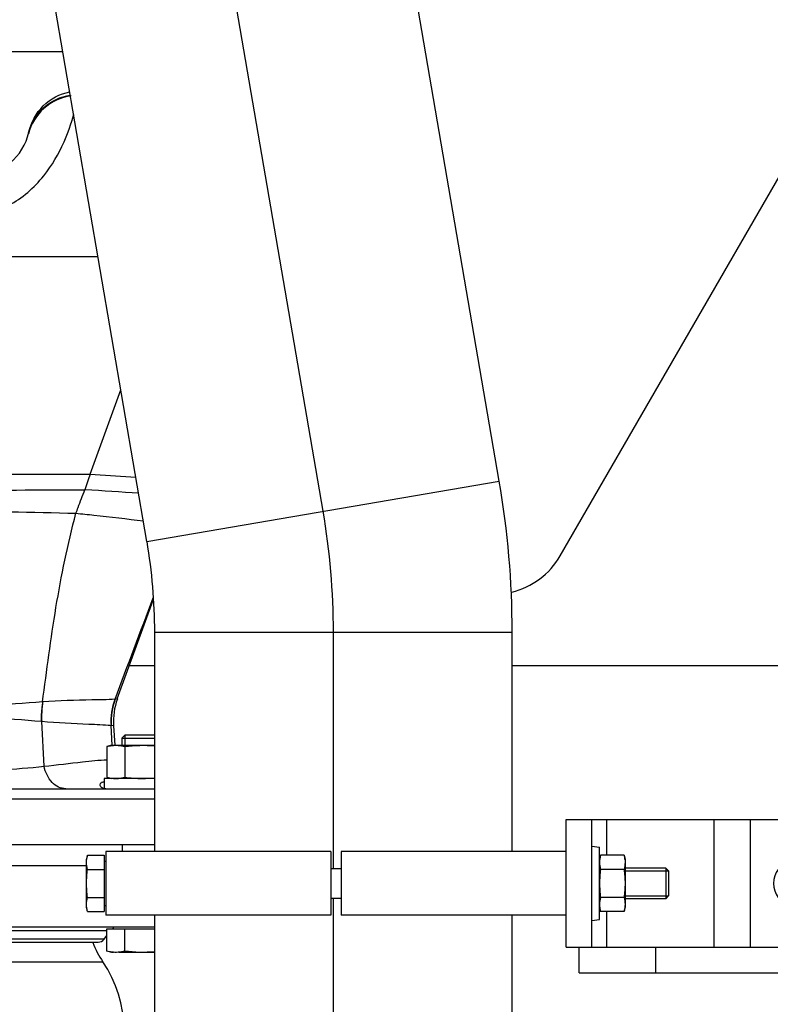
# Model space of a CAD drawing. Header units: millimetres. Extents: x 0 to 1189, y 0 to 841.
# Tile 198 of 217: x 990 to 1002, y 557 to 572. Entities that reach past the tile are written whole.
import ezdxf

# ---------------------------------------------------------------- set-up
doc = ezdxf.new("R2010")
doc.units = ezdxf.units.MM
doc.header["$LTSCALE"] = 65.395
doc.linetypes.add('CENTER', pattern=[0.6, 0.375, -0.075, 0.075, -0.075])
for name, color, linetype in [('1707_125001_01_PBL602', 7, 'CONTINUOUS'), ('1907_153700_21_ABL604', 7, 'CONTINUOUS'), ('1907_153700_21_T1_PBL608', 7, 'CONTINUOUS'), ('1907_153700_21_T2_PBL605', 7, 'CONTINUOUS'), ('1947_122000_06_SIMPLE1_B_ABL639', 7, 'CONTINUOUS'), ('1947_122000_06_SIMPLE1_T1_B_PBL640', 7, 'CONTINUOUS'), ('32007_153200_01_ABL559', 7, 'CONTINUOUS'), ('32007_153200_01_T1_PBL628', 7, 'CONTINUOUS'), ('32087_000000_TLKGS_MARKETING_ABL636', 7, 'CONTINUOUS'), ('32087_030000_TLKGS_V_ABL637', 7, 'CONTINUOUS'), ('32087_100000_TLKGS_V_ABL638', 7, 'CONTINUOUS'), ('8M32E_GENSET_GRUNDRAHMEN_ABL516', 7, 'CONTINUOUS'), ('8M32E_GENSET_GRUNDRAHMEN_T1_PBL517', 7, 'CONTINUOUS'), ('8M32E_GENSET_VERROHRUNG_ABL518', 7, 'CONTINUOUS'), ('D6796-12_PBL601', 7, 'CONTINUOUS'), ('D931_1-M12X220_PBL616', 7, 'CONTINUOUS'), ('D931_1-M16X70_PBL606', 7, 'CONTINUOUS'), ('D931_1-M16X75_PBL607', 7, 'CONTINUOUS'), ('D934-M12_PBL615', 7, 'CONTINUOUS'), ('D934-M16_PBL627', 7, 'CONTINUOUS'), ('ERV_GS200_6_ABL582', 7, 'CONTINUOUS'), ('ERV_GS200_6_T1_PBL609', 7, 'CONTINUOUS'), ('ERV_GS200_6_T2_PBL583', 7, 'CONTINUOUS'), ('links_3_VBL515', 7, 'CONTINUOUS'), ('N6003-17X30-5_PBL620', 7, 'CONTINUOUS'), ('RKD3000-139_PBL612', 7, 'CONTINUOUS'), ('RKD3000-139_PBL613', 7, 'CONTINUOUS')]:
    doc.layers.add(name, color=color, linetype=linetype)

# ---------------------------------------------------------------- blocks, each defined once
blk = doc.blocks.new('8M32E_GENSET_GRUNDRAHMEN_T1_PBL517', base_point=(985.693, 558.761))
at = {"layer": '8M32E_GENSET_GRUNDRAHMEN_T1_PBL517', "color": 7, "linetype": 'Continuous'}
for p, q in [((992.359, 562.361), (991.963, 562.361)), ((1003.44, 562.361), (997.947, 562.361))]:
    blk.add_line(p, q, dxfattribs=at)
blk = doc.blocks.new('8M32E_GENSET_GRUNDRAHMEN_ABL516', base_point=(985.693, 558.761))
at = {"layer": '8M32E_GENSET_GRUNDRAHMEN_T1_PBL517'}
blk.add_blockref('8M32E_GENSET_GRUNDRAHMEN_T1_PBL517', (985.693, 558.761), dxfattribs=at)
blk = doc.blocks.new('32007_153200_01_T1_PBL628', base_point=(994.054, 563.881))
at = {"layer": '32007_153200_01_T1_PBL628', "color": 7, "linetype": 'Continuous'}
for p, q in [((997.745, 565.252), (995.87, 576.175)), ((992.238, 564.307), (990.362, 575.229)), ((992.359, 559.461), (992.359, 562.888)), ((997.947, 559.461), (997.947, 562.888)), ((992.359, 549.321), (992.359, 558.461)), ((997.947, 549.321), (997.947, 558.461))]:
    blk.add_line(p, q, dxfattribs=at)
at = {"layer": '32007_153200_01_T1_PBL628', "color": 2, "linetype": 'CENTER'}
for p, q in [((994.991, 564.779), (993.116, 575.702)), ((995.153, 559.194), (995.153, 562.888)), ((995.153, 549.321), (995.153, 558.728))]:
    blk.add_line(p, q, dxfattribs=at)
at = {"layer": '32007_153200_01_T1_PBL628', "color": 9, "linetype": 'Continuous'}
for p, q in [((992.238, 564.307), (997.745, 565.252)), ((992.359, 562.888), (997.947, 562.888))]:
    blk.add_line(p, q, dxfattribs=at)
at = {"layer": '32007_153200_01_T1_PBL628', "color": 7, "linetype": 'Continuous'}
for radius in [13.97, 8.382]:
    blk.add_arc((983.977, 562.888), radius, 0, 9.742, dxfattribs=at)
at = {"layer": '32007_153200_01_T1_PBL628', "color": 2, "linetype": 'CENTER'}
blk.add_arc((983.977, 562.888), 11.176, 0, 9.742, dxfattribs=at)
blk = doc.blocks.new('32007_153200_01_ABL559', base_point=(994.054, 563.941))
at = {"layer": '32007_153200_01_T1_PBL628'}
blk.add_blockref('32007_153200_01_T1_PBL628', (994.054, 563.881), dxfattribs=at)
blk = doc.blocks.new('ERV_GS200_6_T2_PBL583', base_point=(986.993, 556.058))
at = {"layer": 'ERV_GS200_6_T2_PBL583', "color": 9, "linetype": 'Continuous'}
for p, q in [((982.437, 557.736), (991.548, 557.736)), ((982.437, 555.625), (991.548, 555.625))]:
    blk.add_line(p, q, dxfattribs=at)
at = {"layer": 'ERV_GS200_6_T2_PBL583', "color": 7, "linetype": 'Continuous'}
for p, q in [((982.193, 554.081), (982.193, 554.121)), ((991.793, 554.081), (991.793, 554.121)), ((982.193, 554.081), (984.537, 554.081)), ((985.161, 554.081), (988.824, 554.081)), ((991.792, 554.081), (989.448, 554.081))]:
    blk.add_line(p, q, dxfattribs=at)
for centre, radius, start, end in [((981.113, 558.634), 1.6, 325.8516, 337.9959), ((992.873, 558.634), 1.6, 202.0041, 214.1484), ((983.993, 556.681), 1.88, 145.8516, 214.1484), ((989.993, 556.681), 1.88, 325.8516, 34.1484), ((981.113, 554.727), 1.6, 22.0041, 34.1484), ((992.873, 554.727), 1.6, 145.8516, 157.9959)]:
    blk.add_arc(centre, radius, start, end, dxfattribs=at)
blk = doc.blocks.new('ERV_GS200_6_T1_PBL609', base_point=(986.476, 558.641))
at = {"layer": 'ERV_GS200_6_T1_PBL609', "color": 7, "linetype": 'Continuous'}
for p, q in [((980.593, 559.241), (991.293, 559.241)), ((980.593, 558.281), (980.593, 559.241)), ((980.593, 558.281), (992.359, 558.281)), ((982.417, 558.089), (982.373, 558.147)), ((991.569, 558.089), (991.612, 558.147)), ((982.513, 558.041), (984.295, 558.041)), ((985.404, 558.041), (988.581, 558.041)), ((989.69, 558.041), (991.473, 558.041))]:
    blk.add_line(p, q, dxfattribs=at)
at = {"layer": 'ERV_GS200_6_T1_PBL609', "color": 9, "linetype": 'Continuous'}
for p, q in [((982.373, 558.217), (984.295, 558.217)), ((985.404, 558.217), (988.581, 558.217)), ((991.612, 558.217), (989.69, 558.217)), ((982.417, 558.089), (984.295, 558.089)), ((985.404, 558.089), (988.581, 558.089)), ((991.569, 558.089), (989.69, 558.089))]:
    blk.add_line(p, q, dxfattribs=at)
at = {"layer": 'ERV_GS200_6_T1_PBL609', "color": 7, "linetype": 'Continuous'}
for centre, radius, start, end in [((982.193, 558.121), 0.16, 53.3501, 61.1947), ((991.793, 558.121), 0.16, 118.8053, 126.6499), ((982.513, 558.161), 0.12, 216.8699, 270), ((991.473, 558.161), 0.12, 270, 323.1301)]:
    blk.add_arc(centre, radius, start, end, dxfattribs=at)
blk = doc.blocks.new('ERV_GS200_6_ABL582', base_point=(986.476, 556.661))
at = {"layer": 'ERV_GS200_6_T1_PBL609'}
blk.add_blockref('ERV_GS200_6_T1_PBL609', (986.476, 558.641), dxfattribs=at)
at = {"layer": 'ERV_GS200_6_T2_PBL583'}
blk.add_blockref('ERV_GS200_6_T2_PBL583', (986.993, 556.058), dxfattribs=at)
blk = doc.blocks.new('D6796-12_PBL601', base_point=(999.253, 558.961))
at = {"layer": 'D6796-12_PBL601', "color": 7, "linetype": 'Continuous'}
for p, q in [((999.193, 559.541), (999.313, 559.526)), ((999.313, 558.395), (999.313, 559.526)), ((999.193, 558.381), (999.313, 558.395))]:
    blk.add_line(p, q, dxfattribs=at)
blk = doc.blocks.new('1707_125001_01_PBL602', base_point=(986.096, 565.681))
at = {"layer": '1707_125001_01_PBL602', "color": 7, "linetype": 'Continuous'}
for p, q in [((990.385, 570.681), (990.385, 570.682)), ((990.388, 570.695), (990.391, 570.708)), ((991.774, 561.844), (992.337, 563.39)), ((991.74, 561.121), (991.717, 561.425)), ((989.534, 560.441), (992.359, 560.441)), ((992.359, 559.561), (980.593, 559.561))]:
    blk.add_line(p, q, dxfattribs=at)
at = {"layer": '1707_125001_01_PBL602', "color": 9, "linetype": 'Continuous'}
for p, q in [((980.073, 568.761), (991.473, 568.761)), ((991.352, 565.361), (991.831, 566.677)), ((990.006, 565.361), (991.352, 565.361)), ((991.352, 565.361), (992.065, 565.314)), ((991.739, 561.841), (991.736, 561.841)), ((991.774, 561.844), (991.739, 561.841)), ((990.609, 561.798), (990.605, 561.798)), ((990.592, 561.49), (990.587, 561.49)), ((990.63, 560.791), (990.592, 561.49)), ((991.694, 561.121), (991.676, 561.428)), ((991.679, 561.428), (991.676, 561.428)), ((991.717, 561.425), (991.679, 561.428)), ((980.593, 560.281), (992.359, 560.281))]:
    blk.add_line(p, q, dxfattribs=at)
at = {"layer": '1707_125001_01_PBL602', "color": 7, "linetype": 'Continuous'}
for centre, radius, start, end in [((991.159, 570.481), 0.8, 97.8243, 165.5225), ((989.533, 570.901), 0.88, 198.0148, 347.3166), ((992.714, 561.502), 1, 160, 184.3824)]:
    blk.add_arc(centre, radius, start, end, dxfattribs=at)
at = {"layer": '1707_125001_01_PBL602', "color": 9, "linetype": 'Continuous'}
for centre, radius, start, end in [((1003.645, 561.032), 13.033, 160.6007, 161.7424), ((975.718, 319.106), 246.5, 86.18701, 86.38316)]:
    blk.add_arc(centre, radius, start, end, dxfattribs=at)
for points, knots in [([(990.388, 570.695), (990.424, 570.844), (990.59, 571.126), (990.887, 571.264), (991.039, 571.287)], [0, 0, 0, 0, 0.497911, 1, 1, 1, 1]), ([(987.935, 571.135), (987.961, 571.017), (988.043, 570.725), (988.26, 570.24), (988.595, 569.814), (988.99, 569.548), (989.346, 569.429), (989.725, 569.43), (990.193, 569.588), (990.633, 569.979), (990.935, 570.499), (991.054, 570.84), (991.094, 570.988)], [0, 0, 0, 0, 0.074352, 0.187092, 0.326501, 0.40172, 0.478186, 0.554955, 0.63141, 0.778044, 0.905753, 1, 1, 1, 1]), ([(986.993, 565.098), (987.706, 565.098), (989.131, 565.103), (990.556, 565.115), (991.268, 565.115)], [0, 0, 0, 0, 0.500418, 1, 1, 1, 1]), ([(991.128, 564.747), (991.139, 564.777), (991.182, 564.901), (991.229, 565.024), (991.268, 565.115)], [0, 0, 0, 0, 0.245606, 1, 1, 1, 1]), ([(986.993, 564.778), (987.684, 564.778), (989.063, 564.778), (990.442, 564.773), (991.128, 564.747)], [0, 0, 0, 0, 0.501643, 1, 1, 1, 1]), ([(990.605, 561.798), (990.671, 562.291), (990.798, 563.281), (990.998, 564.262), (991.128, 564.747)], [0, 0, 0, 0, 0.497379, 1, 1, 1, 1]), ([(991.128, 564.747), (991.222, 564.739), (991.574, 564.705), (991.925, 564.661), (992.184, 564.628)], [0, 0, 0, 0, 0.264537, 1, 1, 1, 1]), ([(991.736, 561.841), (991.616, 561.831), (991.24, 561.829), (990.864, 561.817), (990.609, 561.798)], [0, 0, 0, 0, 0.320379, 1, 1, 1, 1]), ([(990.605, 561.798), (990.043, 561.756), (988.841, 561.664), (987.635, 561.643), (986.993, 561.644)], [0, 0, 0, 0, 0.466929, 1, 1, 1, 1]), ([(990.605, 561.798), (990.601, 561.772), (990.587, 561.67), (990.583, 561.567), (990.587, 561.49)], [0, 0, 0, 0, 0.254924, 1, 1, 1, 1]), ([(990.609, 561.798), (990.605, 561.772), (990.591, 561.67), (990.588, 561.567), (990.592, 561.49)], [0, 0, 0, 0, 0.254872, 1, 1, 1, 1]), ([(990.587, 561.49), (990.03, 561.537), (988.832, 561.616), (987.633, 561.638), (986.993, 561.638)], [0, 0, 0, 0, 0.466269, 1, 1, 1, 1]), ([(991.676, 561.428), (991.56, 561.437), (991.199, 561.452), (990.837, 561.47), (990.592, 561.49)], [0, 0, 0, 0, 0.320738, 1, 1, 1, 1]), ([(990.63, 560.791), (990.83, 560.814), (991.158, 560.854), (991.487, 560.889), (991.616, 560.892)], [0, 0, 0, 0, 0.610055, 1, 1, 1, 1]), ([(989.691, 560.726), (989.775, 560.729), (990.088, 560.745), (990.402, 560.767), (990.63, 560.791)], [0, 0, 0, 0, 0.269589, 1, 1, 1, 1]), ([(990.968, 560.441), (990.93, 560.441), (990.849, 560.46), (990.708, 560.566), (990.648, 560.699), (990.63, 560.791)], [0, 0, 0, 0, 0.220217, 0.457714, 1, 1, 1, 1])]:
    blk.add_open_spline(points, degree=3, knots=knots, dxfattribs=at)
at = {"layer": '1707_125001_01_PBL602', "color": 7, "linetype": 'Continuous'}
for points, knots in [([(990.391, 570.708), (990.425, 570.86), (990.583, 571.151), (990.877, 571.308), (991.03, 571.337)], [0, 0, 0, 0, 0.500104, 1, 1, 1, 1]), ([(991.505, 560.503), (991.505, 560.514), (991.518, 560.543), (991.549, 560.547), (991.565, 560.547)], [0, 0, 0, 0, 0.429156, 1, 1, 1, 1]), ([(991.592, 560.441), (991.569, 560.441), (991.527, 560.448), (991.505, 560.487), (991.505, 560.503)], [0, 0, 0, 0, 0.591428, 1, 1, 1, 1])]:
    blk.add_open_spline(points, degree=3, knots=knots, dxfattribs=at)
at = {"layer": '1707_125001_01_PBL602', "color": 9, "linetype": 'Continuous'}
for points in [[(991.739, 561.841), (991.937, 562.369), (992.137, 562.897), (992.336, 563.425)], [(991.736, 561.841), (991.688, 561.71), (991.667, 561.567), (991.676, 561.428)], [(991.739, 561.841), (991.691, 561.71), (991.67, 561.567), (991.679, 561.428)]]:
    blk.add_open_spline(points, degree=3, dxfattribs=at)
blk = doc.blocks.new('1907_153700_21_T2_PBL605', base_point=(1003.219, 557.761))
at = {"layer": '1907_153700_21_T2_PBL605', "color": 7, "linetype": 'Continuous'}
for p, q in [((998.993, 557.561), (998.993, 557.961)), ((999.193, 557.961), (1007.446, 557.961)), ((1000.193, 557.561), (1000.193, 557.961)), ((998.993, 557.561), (1007.369, 557.561))]:
    blk.add_line(p, q, dxfattribs=at)
blk = doc.blocks.new('1907_153700_21_T1_PBL608', base_point=(1003.291, 558.961))
at = {"layer": '1907_153700_21_T1_PBL608', "color": 7, "linetype": 'Continuous'}
for p, q in [((998.793, 559.961), (1005.76, 559.961)), ((998.793, 557.961), (998.793, 559.961)), ((999.193, 557.961), (999.193, 559.961)), ((998.793, 557.961), (999.193, 557.961))]:
    blk.add_line(p, q, dxfattribs=at)
at = {"layer": '1907_153700_21_T1_PBL608', "color": 9, "linetype": 'Continuous'}
for p, q in [((999.427, 559.4), (999.427, 559.961)), ((1001.107, 557.961), (1001.107, 559.961)), ((1001.673, 557.961), (1001.673, 559.961)), ((999.427, 557.961), (999.427, 558.522))]:
    blk.add_line(p, q, dxfattribs=at)
at = {"layer": '1907_153700_21_T1_PBL608', "color": 7, "linetype": 'Continuous'}
for centre, start, end in [((1002.393, 558.961), 105.1053, 254.8947), ((1003.593, 558.961), 285.1053, 74.8947), ((1007.993, 558.961), 209.7232, 235.6472)]:
    blk.add_arc(centre, 0.36, start, end, dxfattribs=at)
blk = doc.blocks.new('1907_153700_21_ABL604', base_point=(1003.291, 558.761))
at = {"layer": '1907_153700_21_T1_PBL608'}
blk.add_blockref('1907_153700_21_T1_PBL608', (1003.291, 558.961), dxfattribs=at)
at = {"layer": '1907_153700_21_T2_PBL605'}
blk.add_blockref('1907_153700_21_T2_PBL605', (1003.219, 557.761), dxfattribs=at)
blk = doc.blocks.new('D931_1-M16X70_PBL606', base_point=(991.985, 558.721))
at = {"layer": 'D931_1-M16X70_PBL606', "color": 7, "linetype": 'Continuous'}
for p, q in [((991.854, 559.461), (991.854, 559.561)), ((991.716, 558.249), (991.716, 558.281)), ((991.612, 558.249), (992.359, 558.249)), ((991.612, 557.901), (991.612, 558.249)), ((991.889, 557.901), (991.889, 558.249)), ((991.687, 557.881), (991.612, 557.901)), ((991.716, 557.881), (991.687, 557.881)), ((992.359, 557.881), (991.799, 557.881))]:
    blk.add_line(p, q, dxfattribs=at)
for points in [[(991.687, 557.885), (991.662, 557.889), (991.637, 557.894), (991.612, 557.901)], [(991.889, 557.901), (991.824, 557.883), (991.754, 557.876), (991.687, 557.885)], [(992.359, 557.891), (992.203, 557.875), (992.044, 557.88), (991.889, 557.901)]]:
    blk.add_open_spline(points, degree=3, dxfattribs=at)
blk = doc.blocks.new('D931_1-M16X75_PBL607', base_point=(991.985, 559.581))
at = {"layer": 'D931_1-M16X75_PBL607', "color": 7, "linetype": 'Continuous'}
for p, q in [((991.895, 561.281), (991.846, 561.232)), ((991.846, 561.232), (992.359, 561.232)), ((991.846, 561.232), (991.846, 561.121)), ((991.895, 561.281), (992.359, 561.281)), ((991.854, 559.461), (991.854, 559.561)), ((991.716, 558.249), (991.716, 558.281)), ((991.612, 558.249), (992.359, 558.249)), ((991.612, 557.901), (991.612, 558.249)), ((991.889, 557.901), (991.889, 558.249)), ((991.687, 557.881), (991.612, 557.901)), ((991.716, 557.881), (991.687, 557.881)), ((992.359, 557.881), (991.799, 557.881))]:
    blk.add_line(p, q, dxfattribs=at)
at = {"layer": 'D931_1-M16X75_PBL607', "color": 2, "linetype": 'Continuous'}
blk.add_line((991.895, 561.121), (991.895, 561.281), dxfattribs=at)
at = {"layer": 'D931_1-M16X75_PBL607', "color": 7, "linetype": 'Continuous'}
for points in [[(991.687, 557.885), (991.662, 557.889), (991.637, 557.894), (991.612, 557.901)], [(991.889, 557.901), (991.824, 557.883), (991.754, 557.876), (991.687, 557.885)], [(992.359, 557.891), (992.203, 557.875), (992.044, 557.88), (991.889, 557.901)]]:
    blk.add_open_spline(points, degree=3, dxfattribs=at)
blk = doc.blocks.new('RKD3000-139_PBL612', base_point=(997.033, 558.961))
at = {"layer": 'RKD3000-139_PBL612', "color": 7, "linetype": 'Continuous'}
for p, q in [((998.793, 559.461), (995.273, 559.461)), ((995.273, 559.461), (995.273, 558.461)), ((998.793, 558.461), (995.273, 558.461))]:
    blk.add_line(p, q, dxfattribs=at)
blk = doc.blocks.new('RKD3000-139_PBL613', base_point=(993.353, 558.961))
at = {"layer": 'RKD3000-139_PBL613', "color": 7, "linetype": 'Continuous'}
for p, q in [((995.113, 559.461), (991.593, 559.461)), ((991.593, 559.461), (991.593, 558.461)), ((995.113, 559.461), (995.113, 558.461)), ((995.113, 558.461), (991.593, 558.461))]:
    blk.add_line(p, q, dxfattribs=at)
blk = doc.blocks.new('D934-M12_PBL615', base_point=(999.513, 558.961))
at = {"layer": 'D934-M12_PBL615', "color": 7, "linetype": 'Continuous'}
for p, q in [((999.313, 559.34), (999.328, 559.4)), ((999.697, 559.4), (999.328, 559.4)), ((999.697, 559.4), (999.713, 559.34)), ((999.713, 559.34), (999.713, 558.581)), ((999.697, 559.18), (999.328, 559.18)), ((999.697, 558.741), (999.328, 558.741)), ((999.313, 558.581), (999.328, 558.522)), ((999.697, 558.522), (999.713, 558.581)), ((999.697, 558.522), (999.328, 558.522))]:
    blk.add_line(p, q, dxfattribs=at)
for centre, start, end in [((999.301, 559.284), 7.7846, 8.9213), ((999.724, 558.637), 187.7846, 188.9213)]:
    blk.add_arc(centre, 0.412, start, end, dxfattribs=at)
for points in [[(999.328, 559.4), (999.319, 559.364), (999.313, 559.327), (999.313, 559.29)], [(999.697, 559.4), (999.701, 559.383), (999.705, 559.365), (999.708, 559.348)], [(999.313, 559.29), (999.313, 559.253), (999.319, 559.216), (999.328, 559.18)], [(999.712, 559.29), (999.712, 559.253), (999.706, 559.216), (999.697, 559.18)], [(999.709, 559.34), (999.711, 559.323), (999.712, 559.307), (999.712, 559.29)], [(999.328, 559.18), (999.319, 559.107), (999.313, 559.034), (999.313, 558.961)], [(999.697, 559.18), (999.706, 559.107), (999.712, 559.034), (999.712, 558.961)], [(999.313, 558.961), (999.313, 558.887), (999.319, 558.814), (999.328, 558.741)], [(999.712, 558.961), (999.712, 558.887), (999.706, 558.814), (999.697, 558.741)], [(999.328, 558.741), (999.319, 558.706), (999.313, 558.669), (999.313, 558.632)], [(999.697, 558.741), (999.706, 558.706), (999.712, 558.669), (999.712, 558.632)], [(999.313, 558.632), (999.313, 558.615), (999.314, 558.598), (999.316, 558.582)], [(999.317, 558.573), (999.32, 558.556), (999.324, 558.539), (999.328, 558.522)], [(999.712, 558.632), (999.712, 558.595), (999.706, 558.558), (999.697, 558.522)]]:
    blk.add_open_spline(points, degree=3, dxfattribs=at)
blk = doc.blocks.new('D931_1-M12X220_PBL616', base_point=(995.843, 558.961))
at = {"layer": 'D931_1-M12X220_PBL616', "color": 7, "linetype": 'Continuous'}
for p, q in [((991.308, 559.4), (991.293, 559.34)), ((991.308, 559.4), (991.569, 559.4)), ((991.569, 559.4), (991.569, 558.522)), ((991.293, 558.581), (991.293, 559.34)), ((991.569, 559.309), (991.593, 559.309)), ((995.113, 559.194), (995.273, 559.194)), ((1000.35, 559.201), (999.713, 559.201)), ((1000.393, 559.158), (1000.35, 559.201)), ((1000.35, 559.201), (1000.35, 558.721)), ((991.308, 559.18), (991.569, 559.18)), ((1000.393, 559.158), (1000.393, 558.764)), ((991.308, 558.741), (991.569, 558.741)), ((995.113, 558.728), (995.273, 558.728)), ((1000.393, 558.764), (1000.35, 558.721)), ((991.308, 558.522), (991.293, 558.581)), ((991.569, 558.613), (991.593, 558.613)), ((1000.35, 558.721), (999.713, 558.721)), ((991.308, 558.522), (991.569, 558.522))]:
    blk.add_line(p, q, dxfattribs=at)
at = {"layer": 'D931_1-M12X220_PBL616', "color": 2, "linetype": 'Continuous'}
for p, q in [((999.713, 559.158), (1000.393, 559.158)), ((999.713, 558.764), (1000.393, 558.764))]:
    blk.add_line(p, q, dxfattribs=at)
at = {"layer": 'D931_1-M12X220_PBL616', "color": 7, "linetype": 'Continuous'}
for points in [[(991.293, 559.29), (991.293, 559.327), (991.299, 559.364), (991.308, 559.4)], [(991.308, 559.18), (991.299, 559.216), (991.293, 559.253), (991.293, 559.29)], [(991.293, 558.961), (991.293, 559.034), (991.299, 559.107), (991.308, 559.18)], [(991.308, 558.741), (991.299, 558.814), (991.293, 558.887), (991.293, 558.961)], [(991.293, 558.632), (991.293, 558.669), (991.299, 558.706), (991.308, 558.741)], [(991.296, 558.582), (991.294, 558.598), (991.293, 558.615), (991.293, 558.632)], [(991.308, 558.522), (991.303, 558.542), (991.299, 558.562), (991.296, 558.582)]]:
    blk.add_open_spline(points, degree=3, dxfattribs=at)
blk = doc.blocks.new('N6003-17X30-5_PBL620', base_point=(991.962, 560.523))
at = {"layer": 'N6003-17X30-5_PBL620', "color": 7, "linetype": 'Continuous'}
for p, q in [((992.359, 560.601), (991.566, 560.601)), ((991.566, 560.601), (991.566, 560.445))]:
    blk.add_line(p, q, dxfattribs=at)
blk = doc.blocks.new('D934-M16_PBL627', base_point=(991.985, 560.861))
at = {"layer": 'D934-M16_PBL627', "color": 7, "linetype": 'Continuous'}
for p, q in [((991.687, 561.121), (991.612, 561.101)), ((991.612, 561.101), (991.612, 560.621)), ((991.687, 561.121), (992.359, 561.121)), ((991.889, 561.101), (991.889, 560.621)), ((991.612, 560.621), (991.687, 560.601))]:
    blk.add_line(p, q, dxfattribs=at)
blk.add_arc((991.749, 561.072), 0.471, 274.4942, 275.3824, dxfattribs=at)
for points in [[(991.612, 561.101), (991.637, 561.107), (991.663, 561.113), (991.689, 561.116)], [(991.689, 561.116), (991.755, 561.125), (991.824, 561.118), (991.889, 561.101)], [(991.889, 561.101), (992.044, 561.121), (992.203, 561.126), (992.359, 561.111)], [(991.612, 560.621), (991.637, 560.614), (991.663, 560.609), (991.689, 560.605)], [(991.689, 560.605), (991.721, 560.601), (991.754, 560.6), (991.786, 560.602)], [(991.793, 560.603), (991.826, 560.606), (991.858, 560.612), (991.889, 560.621)], [(991.889, 560.621), (991.981, 560.608), (992.074, 560.601), (992.166, 560.601)], [(992.166, 560.601), (992.23, 560.601), (992.295, 560.604), (992.359, 560.611)]]:
    blk.add_open_spline(points, degree=3, dxfattribs=at)
blk = doc.blocks.new('8M32E_GENSET_VERROHRUNG_ABL518', base_point=(990.793, 602.121))
at = {"layer": '1707_125001_01_PBL602'}
blk.add_blockref('1707_125001_01_PBL602', (986.096, 565.681), dxfattribs=at)
at = {"layer": '1907_153700_21_ABL604'}
blk.add_blockref('1907_153700_21_ABL604', (1003.291, 558.761), dxfattribs=at)
at = {"layer": '32007_153200_01_ABL559'}
blk.add_blockref('32007_153200_01_ABL559', (994.054, 563.941), dxfattribs=at)
at = {"layer": 'D6796-12_PBL601'}
blk.add_blockref('D6796-12_PBL601', (999.253, 558.961), dxfattribs=at)
at = {"layer": 'D931_1-M12X220_PBL616'}
blk.add_blockref('D931_1-M12X220_PBL616', (995.843, 558.961), dxfattribs=at)
at = {"layer": 'D931_1-M16X70_PBL606'}
blk.add_blockref('D931_1-M16X70_PBL606', (991.985, 558.721), dxfattribs=at)
at = {"layer": 'D931_1-M16X75_PBL607'}
blk.add_blockref('D931_1-M16X75_PBL607', (991.985, 559.581), dxfattribs=at)
at = {"layer": 'D934-M12_PBL615'}
blk.add_blockref('D934-M12_PBL615', (999.513, 558.961), dxfattribs=at)
at = {"layer": 'D934-M16_PBL627'}
blk.add_blockref('D934-M16_PBL627', (991.985, 560.861), dxfattribs=at)
at = {"layer": 'ERV_GS200_6_ABL582'}
blk.add_blockref('ERV_GS200_6_ABL582', (986.476, 556.661), dxfattribs=at)
at = {"layer": 'N6003-17X30-5_PBL620'}
blk.add_blockref('N6003-17X30-5_PBL620', (991.962, 560.523), dxfattribs=at)
at = {"layer": 'RKD3000-139_PBL612'}
blk.add_blockref('RKD3000-139_PBL612', (997.033, 558.961), dxfattribs=at)
at = {"layer": 'RKD3000-139_PBL613'}
blk.add_blockref('RKD3000-139_PBL613', (993.353, 558.961), dxfattribs=at)
blk = doc.blocks.new('1947_122000_06_SIMPLE1_T1_B_PBL640', base_point=(986.046, 573.521))
at = {"layer": '1947_122000_06_SIMPLE1_T1_B_PBL640', "color": 7, "linetype": 'Continuous'}
for p, q in [((998.699, 564.081), (1006.08, 576.872)), ((990.924, 571.961), (987.533, 571.961))]:
    blk.add_line(p, q, dxfattribs=at)
blk.add_arc((997.659, 564.681), 1.2, 283.5747, 330.014, dxfattribs=at)
blk = doc.blocks.new('1947_122000_06_SIMPLE1_B_ABL639', base_point=(986.046, 573.521))
at = {"layer": '1947_122000_06_SIMPLE1_T1_B_PBL640'}
blk.add_blockref('1947_122000_06_SIMPLE1_T1_B_PBL640', (986.046, 573.521), dxfattribs=at)
blk = doc.blocks.new('32087_100000_TLKGS_V_ABL638', base_point=(986.07, 611.241))
at = {"layer": '1947_122000_06_SIMPLE1_B_ABL639'}
blk.add_blockref('1947_122000_06_SIMPLE1_B_ABL639', (986.046, 573.521), dxfattribs=at)
blk = doc.blocks.new('32087_030000_TLKGS_V_ABL637', base_point=(995.73, 644.301))
at = {"layer": '32087_100000_TLKGS_V_ABL638'}
blk.add_blockref('32087_100000_TLKGS_V_ABL638', (986.07, 611.241), dxfattribs=at)
blk = doc.blocks.new('32087_000000_TLKGS_MARKETING_ABL636', base_point=(990.931, 631.277))
at = {"layer": '32087_030000_TLKGS_V_ABL637'}
blk.add_blockref('32087_030000_TLKGS_V_ABL637', (995.73, 644.301), dxfattribs=at)
blk = doc.blocks.new('LINKS_3_VBL515', base_point=(988.947, 632.779))
at = {"layer": '32087_000000_TLKGS_MARKETING_ABL636'}
blk.add_blockref('32087_000000_TLKGS_MARKETING_ABL636', (990.931, 631.277), dxfattribs=at)
at = {"layer": '8M32E_GENSET_GRUNDRAHMEN_ABL516'}
blk.add_blockref('8M32E_GENSET_GRUNDRAHMEN_ABL516', (985.693, 558.761), dxfattribs=at)
at = {"layer": '8M32E_GENSET_VERROHRUNG_ABL518'}
blk.add_blockref('8M32E_GENSET_VERROHRUNG_ABL518', (990.793, 602.121), dxfattribs=at)

msp = doc.modelspace()

# ---------------------------------------------------------------- block references
at = {"layer": 'links_3_VBL515'}
msp.add_blockref('LINKS_3_VBL515', (988.94662, 632.77949), dxfattribs=at)

doc.saveas('drawing.dxf')
